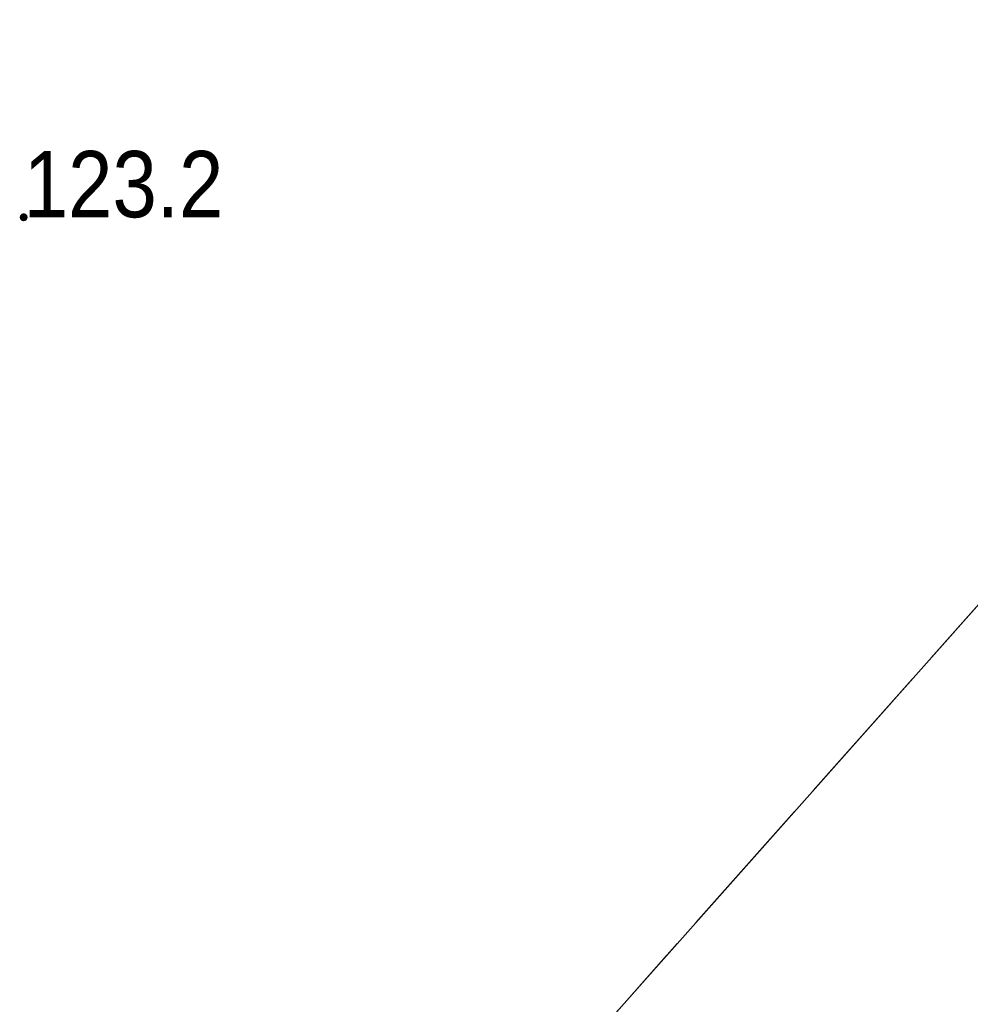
# Model space of a CAD drawing. Header units: metres. Extents: x 5590113 to 5596324, y 5910954 to 5916249.
# Tile 178 of 256: x 5592555 to 5592566, y 5913903 to 5913914. Entities that reach past the tile are written whole.
import ezdxf

# ---------------------------------------------------------------- set-up
doc = ezdxf.new("R2010")
doc.units = ezdxf.units.M
for name, pattern in [('219-500', [0]), ('egkk-500', [2, 1.5, -0.5]), ('egug-500', [1, 0.5, -0.5])]:
    doc.linetypes.add(name, pattern=pattern)
doc.layers.get('0').update_dxf_attribs({"color": 2, "lineweight": 5})
doc.styles.get("Standard").update_dxf_attribs({"font": 'Working1250', "width": 0.75})

# ---------------------------------------------------------------- blocks, each defined once
blk = doc.blocks.new('PW01')
at = {"linetype": 'Continuous', "lineweight": 13}
h = blk.add_hatch(color=0, dxfattribs=at)
edge = h.paths.add_edge_path()
edge.add_arc((0, 0), 0.045, 0, 360)

msp = doc.modelspace()

# ---------------------------------------------------------------- linework, layer by layer
at = {"layer": '217-kontur klasyfikacyjny', "color": 92, "linetype": 'egkk-500', "lineweight": 18, "flags": 128}
msp.add_lwpolyline([(5592557.82, 5913897.8), (5592572.88, 5913914.76)], dxfattribs=at)
at = {"layer": '218-kontur użytku gruntowego', "color": 3, "linetype": 'egug-500', "lineweight": 18, "flags": 128}
for points in [[(5592557.82, 5913897.8), (5592572.88, 5913914.76)], [(5592572.88, 5913914.76), (5592557.82, 5913897.8)]]:
    msp.add_lwpolyline(points, dxfattribs=at)
at = {"layer": '219-działka ewidencyjna', "color": 7, "linetype": '219-500', "lineweight": 18, "flags": 128}
msp.add_lwpolyline([(5592572.88, 5913914.76), (5592557.82, 5913897.8)], dxfattribs=at)

# ---------------------------------------------------------------- block references
at = {"layer": 'pikieta naturalna', "color": 7, "linetype": 'CONTINUOUS', "lineweight": 13}
msp.add_blockref('PW01', (5592555.53, 5913911.76), dxfattribs=at)

# ---------------------------------------------------------------- texts
at = {"layer": 'pikieta naturalna-Atr2', "color": 7, "width": 0.9}
msp.add_text('123.2', height=0.75, dxfattribs=at).set_placement((5592555.53, 5913911.76))

doc.saveas('drawing.dxf')
